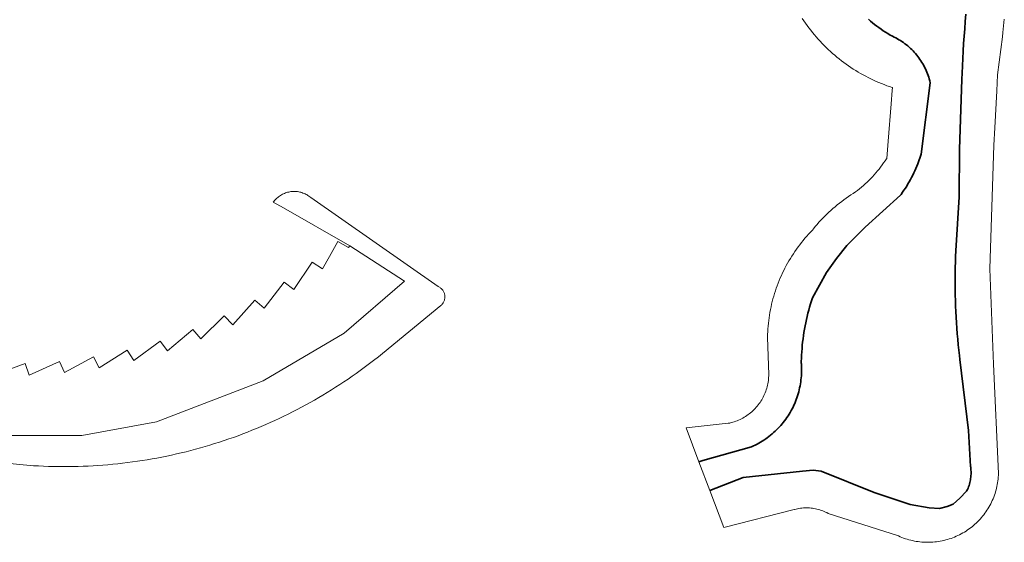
# Model space of a CAD drawing. Extents: x 154222 to 160093, y 456746 to 462495.
# Tile 101 of 256: x 158281 to 158443, y 460627 to 460712. Entities that reach past the tile are written whole.
import ezdxf

# ---------------------------------------------------------------- set-up
doc = ezdxf.new("R2010")
doc.units = 0
doc.header["$LTSCALE"] = 0.75
for name, color, linetype, lineweight in [('B-XX-GK-BESCHOEIING-G', 252, 'GK-BESCHOEIING', 35), ('B-XX-OG-TERREIN_CULTUURSCHEIDING-GV', 252, 'CONTINUOUS', 18), ('B-XX-OG-TERREIN_ERF-GV', 252, 'CONTINUOUS', 18), ('B-XX-OG-WATER_SLOOT-GV', 252, 'CONTINUOUS', 18)]:
    doc.layers.add(name, color=color, linetype=linetype, lineweight=lineweight)
doc.linetypes.add('GK-BESCHOEIING', pattern='A,30,-5,[1,NLCS.SHX,S=1,R=0,X=0,Y=0],-5', length=40)

msp = doc.modelspace()

# ---------------------------------------------------------------- linework, layer by layer
at = {"layer": 'B-XX-GK-BESCHOEIING-G'}
for points in [[(158420.264, 460712.403), (158420.598, 460712.116), (158420.937, 460711.835), (158421.28, 460711.561), (158421.629, 460711.293), (158421.983, 460711.032), (158422.341, 460710.776), (158422.704, 460710.528), (158423.072, 460710.286), (158423.444, 460710.051), (158423.819, 460709.822), (158424.081, 460709.669), (158424.209, 460709.611), (158424.479, 460709.483), (158424.744, 460709.348), (158425.006, 460709.206), (158425.265, 460709.057), (158425.519, 460708.901), (158425.768, 460708.739), (158426.014, 460708.569), (158426.254, 460708.393), (158426.49, 460708.211), (158426.721, 460708.023), (158426.947, 460707.828), (158427.167, 460707.627), (158427.382, 460707.421), (158427.592, 460707.209), (158427.795, 460706.991), (158427.993, 460706.768), (158428.185, 460706.54), (158428.37, 460706.306), (158428.549, 460706.068), (158428.722, 460705.825), (158428.888, 460705.578), (158429.047, 460705.326), (158429.2, 460705.07), (158429.345, 460704.809), (158429.484, 460704.546), (158429.615, 460704.278), (158429.74, 460704.007), (158429.857, 460703.733), (158429.966, 460703.456), (158430.068, 460703.176), (158430.163, 460702.893), (158430.249, 460702.608), (158430.329, 460702.32), (158430.42, 460701.95), (158428.933, 460690.288), (158428.348, 460688.69), (158428.2, 460688.309), (158428.045, 460687.931), (158427.882, 460687.557), (158427.712, 460687.185), (158427.535, 460686.817), (158427.35, 460686.453), (158427.159, 460686.092), (158426.96, 460685.736), (158426.755, 460685.383), (158426.542, 460685.034), (158426.323, 460684.689), (158426.097, 460684.349), (158425.865, 460684.013), (158425.626, 460683.682), (158425.503, 460683.519), (158419.706, 460678.275), (158416.726, 460675.288), (158415, 460673.127), (158413.37, 460670.851), (158411.077, 460666.723), (158410.912, 460666.216), (158410.753, 460665.706), (158410.603, 460665.194), (158410.46, 460664.68), (158410.325, 460664.164), (158410.197, 460663.645), (158410.078, 460663.125), (158409.966, 460662.603), (158409.862, 460662.08), (158409.766, 460661.555), (158409.678, 460661.028), (158409.597, 460660.501), (158409.525, 460659.972), (158409.46, 460659.442), (158409.404, 460658.911), (158409.355, 460658.38), (158409.315, 460657.848), (158409.282, 460657.315), (158409.257, 460656.782), (158409.241, 460656.248), (158409.235, 460655.959), (158409.242, 460655.87), (158409.263, 460655.538), (158409.275, 460655.207), (158409.28, 460654.875), (158409.277, 460654.543), (158409.266, 460654.211), (158409.246, 460653.88), (158409.219, 460653.549), (158409.184, 460653.219), (158409.141, 460652.89), (158409.09, 460652.562), (158409.031, 460652.236), (158408.964, 460651.911), (158408.889, 460651.587), (158408.807, 460651.266), (158408.717, 460650.946), (158408.619, 460650.629), (158408.513, 460650.315), (158408.401, 460650.003), (158408.28, 460649.693), (158408.152, 460649.387), (158408.017, 460649.084), (158407.874, 460648.784), (158407.725, 460648.488), (158407.568, 460648.196), (158407.404, 460647.907), (158407.234, 460647.622), (158407.056, 460647.342), (158406.872, 460647.066), (158406.681, 460646.794), (158406.484, 460646.527), (158406.28, 460646.265), (158406.07, 460646.008), (158405.854, 460645.757), (158405.632, 460645.51), (158405.404, 460645.269), (158405.17, 460645.033), (158404.931, 460644.803), (158404.686, 460644.579), (158404.436, 460644.361), (158404.181, 460644.149), (158403.921, 460643.943), (158403.655, 460643.744), (158403.386, 460643.55), (158403.111, 460643.364), (158402.832, 460643.184), (158402.549, 460643.011), (158402.262, 460642.845), (158401.97, 460642.686), (158401.675, 460642.534), (158401.377, 460642.389), (158401.075, 460642.251), (158393.045, 460640.011), (158392.433, 460639.8)], [(158394.204, 460635.103), (158399.672, 460637.24), (158409.428, 460638.273), (158411.181, 460638.433), (158412.478, 460638.267), (158421.206, 460634.758), (158427.086, 460632.8), (158430.253, 460632.241), (158431.912, 460632.134), (158433.188, 460632.444), (158434.158, 460632.868), (158435.279, 460633.826), (158436.385, 460634.963), (158436.437, 460635.067), (158436.535, 460635.278), (158436.625, 460635.492), (158436.708, 460635.709), (158436.783, 460635.929), (158436.851, 460636.151), (158436.911, 460636.376), (158436.963, 460636.602), (158437.007, 460636.83), (158437.044, 460637.06), (158437.073, 460637.29), (158437.093, 460637.522), (158437.106, 460637.754), (158437.11, 460637.986), (158437.107, 460638.218), (158437.096, 460638.45), (158437.077, 460638.682), (158437.049, 460638.913), (158437.032, 460639.032), (158436.67, 460644.936), (158435.282, 460656.573), (158435.204, 460657.212), (158435.102, 460658.112), (158435.007, 460659.013), (158434.92, 460659.915), (158434.842, 460660.818), (158434.771, 460661.721), (158434.708, 460662.625), (158434.653, 460663.529), (158434.607, 460664.434), (158434.568, 460665.339), (158434.537, 460666.245), (158434.514, 460667.15), (158434.5, 460668.056), (158434.493, 460668.962), (158434.494, 460669.868), (158434.503, 460670.774), (158434.52, 460671.68), (158434.546, 460672.586), (158434.579, 460673.491), (158434.62, 460674.396), (158435.158, 460683.298), (158435.191, 460691.058), (158435.594, 460702.579), (158435.631, 460703.569), (158435.683, 460704.779), (158435.743, 460705.988), (158435.811, 460707.197), (158435.888, 460708.406), (158435.972, 460709.614), (158436.064, 460710.821), (158436.164, 460712.028), (158436.272, 460713.235)]]:
    msp.add_lwpolyline(points, dxfattribs=at)
at = {"layer": 'B-XX-OG-TERREIN_CULTUURSCHEIDING-GV'}
for points in [[(158409.399, 460712.532), (158409.663, 460712.137), (158409.932, 460711.747), (158410.209, 460711.361), (158410.492, 460710.98), (158410.781, 460710.603), (158411.076, 460710.232), (158411.378, 460709.866), (158411.686, 460709.505), (158412, 460709.149), (158412.32, 460708.798), (158412.646, 460708.453), (158412.977, 460708.113), (158413.314, 460707.78), (158413.657, 460707.451), (158414.005, 460707.129), (158414.359, 460706.813), (158414.718, 460706.502), (158415.082, 460706.198), (158415.451, 460705.9), (158415.825, 460705.608), (158416.204, 460705.322), (158416.588, 460705.043), (158416.977, 460704.77), (158417.37, 460704.504), (158417.767, 460704.245), (158418.169, 460703.992), (158418.574, 460703.746), (158418.984, 460703.507), (158419.398, 460703.275), (158419.816, 460703.05), (158420.238, 460702.832), (158420.663, 460702.622), (158421.092, 460702.418), (158421.524, 460702.222), (158421.959, 460702.033), (158422.398, 460701.851), (158422.839, 460701.677), (158423.283, 460701.51), (158423.73, 460701.351), (158424.18, 460701.199), (158424.193, 460701.194), (158424.156, 460700.729), (158423.977, 460698.507), (158423.486, 460692.423), (158423.257, 460689.589), (158423.216, 460689.525), (158422.987, 460689.179), (158422.751, 460688.837), (158422.509, 460688.499), (158422.26, 460688.166), (158422.005, 460687.838), (158421.743, 460687.515), (158421.476, 460687.197), (158421.202, 460686.885), (158420.922, 460686.577), (158420.637, 460686.275), (158420.346, 460685.979), (158420.049, 460685.688), (158419.746, 460685.403), (158419.438, 460685.124), (158419.125, 460684.851), (158418.807, 460684.584), (158418.483, 460684.323), (158418.155, 460684.069), (158417.763, 460683.828), (158417.375, 460683.579), (158416.991, 460683.324), (158416.612, 460683.063), (158416.238, 460682.794), (158415.868, 460682.52), (158415.503, 460682.239), (158415.143, 460681.951), (158414.788, 460681.658), (158414.438, 460681.358), (158414.093, 460681.053), (158413.754, 460680.741), (158413.42, 460680.424), (158413.092, 460680.1), (158412.769, 460679.772), (158412.453, 460679.437), (158412.142, 460679.097), (158411.837, 460678.752), (158411.538, 460678.402), (158411.245, 460678.046), (158411.064, 460677.82), (158410.749, 460677.494), (158410.439, 460677.162), (158410.136, 460676.824), (158409.838, 460676.482), (158409.547, 460676.134), (158409.262, 460675.781), (158408.983, 460675.423), (158408.71, 460675.06), (158408.444, 460674.693), (158408.184, 460674.32), (158407.931, 460673.944), (158407.685, 460673.563), (158407.445, 460673.177), (158407.212, 460672.788), (158406.986, 460672.394), (158406.767, 460671.997), (158406.556, 460671.595), (158406.351, 460671.19), (158406.153, 460670.782), (158405.963, 460670.37), (158405.78, 460669.955), (158405.604, 460669.536), (158405.436, 460669.115), (158405.275, 460668.691), (158405.121, 460668.264), (158404.976, 460667.834), (158404.837, 460667.402), (158404.707, 460666.967), (158404.584, 460666.53), (158404.469, 460666.091), (158404.361, 460665.65), (158404.262, 460665.208), (158404.17, 460664.763), (158404.086, 460664.317), (158404.01, 460663.87), (158403.942, 460663.421), (158403.881, 460662.971), (158403.829, 460662.521), (158403.784, 460662.069), (158403.748, 460661.617), (158403.72, 460661.164), (158403.699, 460660.71), (158403.687, 460660.257), (158403.686, 460660.215), (158403.896, 460654.11), (158403.89, 460653.879), (158403.876, 460653.622), (158403.854, 460653.366), (158403.824, 460653.111), (158403.786, 460652.857), (158403.74, 460652.604), (158403.686, 460652.353), (158403.624, 460652.104), (158403.555, 460651.856), (158403.478, 460651.611), (158403.394, 460651.369), (158403.302, 460651.129), (158403.202, 460650.892), (158403.095, 460650.659), (158402.981, 460650.428), (158402.86, 460650.202), (158402.732, 460649.979), (158402.597, 460649.761), (158402.455, 460649.546), (158402.307, 460649.337), (158402.152, 460649.132), (158401.991, 460648.932), (158401.824, 460648.737), (158401.651, 460648.547), (158401.472, 460648.363), (158401.287, 460648.185), (158401.097, 460648.012), (158400.901, 460647.845), (158400.701, 460647.685), (158400.495, 460647.53), (158400.285, 460647.383), (158400.07, 460647.242), (158399.851, 460647.107), (158399.628, 460646.98), (158399.401, 460646.86), (158399.171, 460646.746), (158398.937, 460646.64), (158398.7, 460646.541), (158398.46, 460646.45), (158398.217, 460646.366), (158397.972, 460646.29), (158397.724, 460646.222), (158397.474, 460646.161), (158397.223, 460646.108), (158390.336, 460645.357), (158392.433, 460639.8), (158393.045, 460640.011), (158401.075, 460642.251), (158401.377, 460642.389), (158401.676, 460642.534), (158401.97, 460642.686), (158402.262, 460642.845), (158402.549, 460643.011), (158402.832, 460643.184), (158403.111, 460643.364), (158403.385, 460643.551), (158403.655, 460643.744), (158403.921, 460643.943), (158404.181, 460644.149), (158404.436, 460644.361), (158404.686, 460644.579), (158404.931, 460644.803), (158405.17, 460645.033), (158405.404, 460645.269), (158405.632, 460645.51), (158405.854, 460645.756), (158406.07, 460646.008), (158406.28, 460646.266), (158406.484, 460646.527), (158406.681, 460646.794), (158406.872, 460647.066), (158407.056, 460647.342), (158407.234, 460647.622), (158407.404, 460647.907), (158407.568, 460648.196), (158407.725, 460648.488), (158407.874, 460648.784), (158408.017, 460649.084), (158408.152, 460649.387), (158408.28, 460649.693), (158408.4, 460650.003), (158408.514, 460650.315), (158408.619, 460650.629), (158408.717, 460650.946), (158408.807, 460651.266), (158408.889, 460651.587), (158408.964, 460651.911), (158409.031, 460652.236), (158409.09, 460652.562), (158409.141, 460652.89), (158409.184, 460653.219), (158409.219, 460653.549), (158409.246, 460653.88), (158409.266, 460654.211), (158409.277, 460654.543), (158409.28, 460654.875), (158409.275, 460655.207), (158409.263, 460655.538), (158409.242, 460655.87), (158409.235, 460655.959), (158409.241, 460656.248), (158409.257, 460656.782), (158409.282, 460657.315), (158409.315, 460657.848), (158409.355, 460658.38), (158409.404, 460658.911), (158409.46, 460659.442), (158409.525, 460659.972), (158409.597, 460660.501), (158409.678, 460661.028), (158409.766, 460661.555), (158409.862, 460662.08), (158409.966, 460662.603), (158410.078, 460663.125), (158410.197, 460663.645), (158410.325, 460664.163), (158410.46, 460664.68), (158410.603, 460665.194), (158410.753, 460665.706), (158410.912, 460666.216), (158411.077, 460666.723), (158413.37, 460670.851), (158415, 460673.127), (158416.725, 460675.288), (158419.706, 460678.275), (158425.503, 460683.519), (158425.626, 460683.682), (158425.865, 460684.013), (158426.097, 460684.349), (158426.323, 460684.689), (158426.542, 460685.034), (158426.755, 460685.383), (158426.96, 460685.736), (158427.159, 460686.092), (158427.35, 460686.453), (158427.535, 460686.817), (158427.712, 460687.185), (158427.882, 460687.557), (158428.045, 460687.931), (158428.2, 460688.309), (158428.348, 460688.69), (158428.933, 460690.288), (158430.42, 460701.95), (158430.329, 460702.32), (158430.249, 460702.608), (158430.163, 460702.893), (158430.068, 460703.176), (158429.966, 460703.456), (158429.856, 460703.733), (158429.74, 460704.007), (158429.615, 460704.278), (158429.484, 460704.546), (158429.345, 460704.81), (158429.2, 460705.07), (158429.047, 460705.326), (158428.888, 460705.578), (158428.722, 460705.825), (158428.549, 460706.068), (158428.37, 460706.306), (158428.185, 460706.54), (158427.993, 460706.768), (158427.795, 460706.991), (158427.592, 460707.209), (158427.382, 460707.421), (158427.167, 460707.628), (158426.947, 460707.828), (158426.721, 460708.023), (158426.49, 460708.211), (158426.254, 460708.394), (158426.014, 460708.569), (158425.768, 460708.739), (158425.519, 460708.901), (158425.265, 460709.057), (158425.006, 460709.206), (158424.744, 460709.348), (158424.479, 460709.483), (158424.209, 460709.611), (158424.081, 460709.669), (158423.819, 460709.822), (158423.444, 460710.051), (158423.072, 460710.286), (158422.704, 460710.528), (158422.341, 460710.777), (158421.983, 460711.032), (158421.629, 460711.293), (158421.28, 460711.561), (158420.937, 460711.835), (158420.598, 460712.116), (158420.264, 460712.402)], [(158436.272, 460713.234), (158436.164, 460712.028), (158436.064, 460710.821), (158435.972, 460709.614), (158435.887, 460708.406), (158435.811, 460707.197), (158435.743, 460705.988), (158435.683, 460704.779), (158435.631, 460703.569), (158435.594, 460702.579), (158435.191, 460691.058), (158435.158, 460683.298), (158434.62, 460674.396), (158434.579, 460673.491), (158434.546, 460672.586), (158434.52, 460671.68), (158434.503, 460670.774), (158434.494, 460669.868), (158434.493, 460668.962), (158434.5, 460668.056), (158434.514, 460667.15), (158434.537, 460666.245), (158434.568, 460665.339), (158434.607, 460664.434), (158434.653, 460663.529), (158434.708, 460662.625), (158434.771, 460661.721), (158434.842, 460660.818), (158434.92, 460659.915), (158435.007, 460659.014), (158435.102, 460658.112), (158435.204, 460657.212), (158435.282, 460656.573), (158436.67, 460644.936), (158437.032, 460639.032), (158437.049, 460638.913), (158437.076, 460638.682), (158437.096, 460638.45), (158437.107, 460638.218), (158437.111, 460637.986), (158437.106, 460637.754), (158437.093, 460637.522), (158437.073, 460637.29), (158437.044, 460637.06), (158437.007, 460636.83), (158436.963, 460636.602), (158436.911, 460636.376), (158436.851, 460636.151), (158436.783, 460635.929), (158436.708, 460635.709), (158436.625, 460635.492), (158436.535, 460635.278), (158436.437, 460635.067), (158436.385, 460634.963), (158435.279, 460633.826), (158434.158, 460632.868), (158433.188, 460632.444), (158431.912, 460632.134), (158430.253, 460632.241), (158427.086, 460632.8), (158421.205, 460634.758), (158412.478, 460638.267), (158411.181, 460638.433), (158409.428, 460638.273), (158399.672, 460637.24), (158394.204, 460635.103), (158396.502, 460629.01), (158408.038, 460631.964), (158408.132, 460631.989), (158408.372, 460632.048), (158408.614, 460632.098), (158408.858, 460632.141), (158409.102, 460632.176), (158409.348, 460632.203), (158409.595, 460632.222), (158409.841, 460632.233), (158410.089, 460632.236), (158410.336, 460632.231), (158410.583, 460632.218), (158410.829, 460632.197), (158411.074, 460632.168), (158411.319, 460632.131), (158411.562, 460632.086), (158411.803, 460632.034), (158412.043, 460631.973), (158412.281, 460631.905), (158412.516, 460631.83), (158412.749, 460631.746), (158412.979, 460631.655), (158413.205, 460631.557), (158413.429, 460631.452), (158413.649, 460631.339), (158425.197, 460627.624), (158425.477, 460627.502), (158425.759, 460627.387), (158426.045, 460627.28), (158426.333, 460627.18), (158426.624, 460627.088), (158426.917, 460627.003), (158427.212, 460626.926), (158427.509, 460626.857), (158427.808, 460626.796), (158428.108, 460626.743), (158428.41, 460626.697), (158428.713, 460626.66), (158429.016, 460626.63), (158429.321, 460626.608), (158429.625, 460626.595), (158429.93, 460626.589), (158430.235, 460626.591), (158430.54, 460626.602), (158430.845, 460626.62), (158431.148, 460626.646), (158431.452, 460626.681), (158431.754, 460626.723), (158432.055, 460626.773), (158432.354, 460626.831), (158432.652, 460626.897), (158432.948, 460626.97), (158433.242, 460627.052), (158433.534, 460627.141), (158433.823, 460627.237), (158434.11, 460627.341), (158434.394, 460627.453), (158434.674, 460627.572), (158434.952, 460627.699), (158435.226, 460627.832), (158435.497, 460627.973), (158435.764, 460628.121), (158436.027, 460628.276), (158436.285, 460628.437), (158436.54, 460628.606), (158436.79, 460628.78), (158437.035, 460628.962), (158437.275, 460629.15), (158437.51, 460629.344), (158437.741, 460629.544), (158437.966, 460629.75), (158438.185, 460629.962), (158438.399, 460630.18), (158438.607, 460630.403), (158438.809, 460630.631), (158439.005, 460630.865), (158439.194, 460631.104), (158439.378, 460631.348), (158439.555, 460631.596), (158439.725, 460631.849), (158439.889, 460632.106), (158440.046, 460632.368), (158440.196, 460632.634), (158440.339, 460632.903), (158440.475, 460633.176), (158440.604, 460633.453), (158440.725, 460633.733), (158440.839, 460634.016), (158440.946, 460634.301), (158441.045, 460634.59), (158441.136, 460634.881), (158441.22, 460635.174), (158441.296, 460635.47), (158441.364, 460635.767), (158441.424, 460636.066), (158441.477, 460636.367), (158441.521, 460636.668), (158441.558, 460636.971), (158441.587, 460637.275), (158441.608, 460637.579), (158441.62, 460637.86), (158440.786, 460655.839), (158440.204, 460671.44), (158440.833, 460691.752), (158440.989, 460694.573), (158441.324, 460700.641), (158441.47, 460703.292), (158442.285, 460709.504), (158442.35, 460710.216), (158442.456, 460711.317), (158442.571, 460712.418)], [(158271.401, 460640.294), (158283.174, 460639.155), (158283.987, 460639.11), (158284.8, 460639.072), (158285.613, 460639.043), (158286.427, 460639.021), (158287.24, 460639.008), (158288.054, 460639.003), (158288.868, 460639.005), (158289.682, 460639.016), (158290.496, 460639.035), (158291.309, 460639.061), (158292.122, 460639.096), (158292.935, 460639.139), (158293.747, 460639.189), (158294.559, 460639.248), (158295.37, 460639.314), (158296.181, 460639.389), (158296.991, 460639.471), (158297.8, 460639.562), (158298.608, 460639.66), (158299.414, 460639.766), (158300.22, 460639.881), (158301.025, 460640.003), (158301.828, 460640.133), (158302.63, 460640.271), (158303.431, 460640.417), (158304.231, 460640.57), (158305.028, 460640.732), (158305.824, 460640.901), (158306.619, 460641.078), (158307.411, 460641.263), (158308.202, 460641.456), (158308.991, 460641.657), (158309.778, 460641.865), (158310.562, 460642.081), (158311.345, 460642.305), (158312.125, 460642.536), (158312.903, 460642.775), (158313.679, 460643.022), (158314.452, 460643.276), (158315.223, 460643.538), (158315.991, 460643.807), (158316.756, 460644.084), (158317.519, 460644.369), (158318.278, 460644.661), (158319.035, 460644.96), (158319.789, 460645.267), (158320.54, 460645.581), (158321.287, 460645.903), (158322.032, 460646.232), (158322.773, 460646.568), (158323.511, 460646.912), (158324.245, 460647.262), (158324.976, 460647.62), (158325.704, 460647.985), (158326.428, 460648.358), (158327.148, 460648.737), (158327.864, 460649.123), (158328.576, 460649.517), (158329.285, 460649.917), (158329.99, 460650.325), (158330.69, 460650.739), (158331.387, 460651.16), (158332.079, 460651.588), (158332.767, 460652.023), (158333.451, 460652.464), (158334.13, 460652.912), (158334.805, 460653.367), (158335.476, 460653.829), (158336.142, 460654.297), (158336.803, 460654.771), (158337.459, 460655.252), (158338.111, 460655.74), (158338.758, 460656.233), (158339.4, 460656.734), (158339.51, 460656.82), (158350.05, 460665.443), (158350.141, 460665.524), (158350.226, 460665.61), (158350.305, 460665.702), (158350.368, 460665.785), (158350.378, 460665.799), (158350.445, 460665.9), (158350.505, 460666.006), (158350.557, 460666.116), (158350.603, 460666.228), (158350.641, 460666.344), (158350.671, 460666.461), (158350.693, 460666.581), (158350.707, 460666.701), (158350.714, 460666.822), (158350.712, 460666.944), (158350.703, 460667.065), (158350.685, 460667.185), (158350.66, 460667.304), (158350.627, 460667.42), (158350.586, 460667.535), (158350.538, 460667.646), (158350.483, 460667.754), (158350.42, 460667.859), (158350.351, 460667.958), (158350.275, 460668.053), (158350.194, 460668.143), (158350.106, 460668.227), (158350.014, 460668.306), (158349.916, 460668.378), (158349.814, 460668.444), (158349.707, 460668.502), (158349.624, 460668.542), (158328.672, 460683.168), (158328.529, 460683.283), (158328.381, 460683.392), (158328.229, 460683.494), (158328.072, 460683.59), (158327.912, 460683.679), (158327.747, 460683.76), (158327.58, 460683.834), (158327.409, 460683.901), (158327.235, 460683.961), (158327.059, 460684.012), (158326.881, 460684.056), (158326.701, 460684.093), (158326.52, 460684.121), (158326.337, 460684.142), (158326.154, 460684.154), (158325.971, 460684.159), (158325.788, 460684.155), (158325.604, 460684.144), (158325.422, 460684.124), (158325.24, 460684.097), (158325.06, 460684.062), (158324.882, 460684.019), (158324.706, 460683.968), (158324.532, 460683.909), (158324.361, 460683.843), (158324.192, 460683.77), (158324.028, 460683.689), (158323.866, 460683.602), (158323.709, 460683.507), (158323.556, 460683.405), (158323.408, 460683.297), (158323.264, 460683.183), (158323.126, 460683.062), (158322.993, 460682.936), (158322.866, 460682.804), (158322.744, 460682.666), (158322.629, 460682.524), (158322.527, 460682.386), (158324.19, 460681.44), (158335.086, 460675.244), (158344.067, 460669.411), (158334.151, 460660.886), (158320.858, 460653.071), (158303.348, 460646.381), (158291.08, 460644.118), (158269.976, 460644.086)]]:
    msp.add_lwpolyline(points, dxfattribs=at)
at = {"layer": 'B-XX-OG-TERREIN_ERF-GV'}
msp.add_lwpolyline([(158269.976, 460644.086), (158291.08, 460644.118), (158303.348, 460646.381), (158320.858, 460653.071), (158334.151, 460660.886), (158344.067, 460669.411), (158335.086, 460675.244), (158334.909, 460674.932), (158333.151, 460675.932), (158331.76, 460673.484), (158330.601, 460671.447), (158328.918, 460672.567), (158325.919, 460668.058), (158324.318, 460669.292), (158321.012, 460665.002), (158319.502, 460666.344), (158315.902, 460662.295), (158314.489, 460663.741), (158310.616, 460659.955), (158309.307, 460661.495), (158305.178, 460657.987), (158303.98, 460659.615), (158299.618, 460656.405), (158298.537, 460658.113), (158293.961, 460655.216), (158293.001, 460656.996), (158288.234, 460654.425), (158287.401, 460656.267), (158282.467, 460654.036), (158281.765, 460655.931), (158276.684, 460654.049)], dxfattribs=at)
at = {"layer": 'B-XX-OG-WATER_SLOOT-GV'}
msp.add_lwpolyline([(158420.264, 460712.402), (158420.598, 460712.116), (158420.937, 460711.835), (158421.28, 460711.561), (158421.629, 460711.293), (158421.983, 460711.032), (158422.341, 460710.777), (158422.704, 460710.528), (158423.072, 460710.286), (158423.444, 460710.051), (158423.819, 460709.822), (158424.081, 460709.669), (158424.209, 460709.611), (158424.479, 460709.483), (158424.744, 460709.348), (158425.006, 460709.206), (158425.265, 460709.057), (158425.519, 460708.901), (158425.768, 460708.739), (158426.014, 460708.569), (158426.254, 460708.394), (158426.49, 460708.211), (158426.721, 460708.023), (158426.947, 460707.828), (158427.167, 460707.628), (158427.382, 460707.421), (158427.592, 460707.209), (158427.795, 460706.991), (158427.993, 460706.768), (158428.185, 460706.54), (158428.37, 460706.306), (158428.549, 460706.068), (158428.722, 460705.825), (158428.888, 460705.578), (158429.047, 460705.326), (158429.2, 460705.07), (158429.345, 460704.81), (158429.484, 460704.546), (158429.615, 460704.278), (158429.74, 460704.007), (158429.856, 460703.733), (158429.966, 460703.456), (158430.068, 460703.176), (158430.163, 460702.893), (158430.249, 460702.608), (158430.329, 460702.32), (158430.42, 460701.95), (158428.933, 460690.288), (158428.348, 460688.69), (158428.2, 460688.309), (158428.045, 460687.931), (158427.882, 460687.557), (158427.712, 460687.185), (158427.535, 460686.817), (158427.35, 460686.453), (158427.159, 460686.092), (158426.96, 460685.736), (158426.755, 460685.383), (158426.542, 460685.034), (158426.323, 460684.689), (158426.097, 460684.349), (158425.865, 460684.013), (158425.626, 460683.682), (158425.503, 460683.519), (158419.706, 460678.275), (158416.725, 460675.288), (158415, 460673.127), (158413.37, 460670.851), (158411.077, 460666.723), (158410.912, 460666.216), (158410.753, 460665.706), (158410.603, 460665.194), (158410.46, 460664.68), (158410.325, 460664.163), (158410.197, 460663.645), (158410.078, 460663.125), (158409.966, 460662.603), (158409.862, 460662.08), (158409.766, 460661.555), (158409.678, 460661.028), (158409.597, 460660.501), (158409.525, 460659.972), (158409.46, 460659.442), (158409.404, 460658.911), (158409.355, 460658.38), (158409.315, 460657.848), (158409.282, 460657.315), (158409.257, 460656.782), (158409.241, 460656.248), (158409.235, 460655.959), (158409.242, 460655.87), (158409.263, 460655.538), (158409.275, 460655.207), (158409.28, 460654.875), (158409.277, 460654.543), (158409.266, 460654.211), (158409.246, 460653.88), (158409.219, 460653.549), (158409.184, 460653.219), (158409.141, 460652.89), (158409.09, 460652.562), (158409.031, 460652.236), (158408.964, 460651.911), (158408.889, 460651.587), (158408.807, 460651.266), (158408.717, 460650.946), (158408.619, 460650.629), (158408.514, 460650.315), (158408.4, 460650.003), (158408.28, 460649.693), (158408.152, 460649.387), (158408.017, 460649.084), (158407.874, 460648.784), (158407.725, 460648.488), (158407.568, 460648.196), (158407.404, 460647.907), (158407.234, 460647.622), (158407.056, 460647.342), (158406.872, 460647.066), (158406.681, 460646.794), (158406.484, 460646.527), (158406.28, 460646.266), (158406.07, 460646.008), (158405.854, 460645.756), (158405.632, 460645.51), (158405.404, 460645.269), (158405.17, 460645.033), (158404.931, 460644.803), (158404.686, 460644.579), (158404.436, 460644.361), (158404.181, 460644.149), (158403.921, 460643.943), (158403.655, 460643.744), (158403.385, 460643.551), (158403.111, 460643.364), (158402.832, 460643.184), (158402.549, 460643.011), (158402.262, 460642.845), (158401.97, 460642.686), (158401.676, 460642.534), (158401.377, 460642.389), (158401.075, 460642.251), (158393.045, 460640.011), (158392.433, 460639.8), (158394.204, 460635.103), (158399.672, 460637.24), (158409.428, 460638.273), (158411.181, 460638.433), (158412.478, 460638.267), (158421.205, 460634.758), (158427.086, 460632.8), (158430.253, 460632.241), (158431.912, 460632.134), (158433.188, 460632.444), (158434.158, 460632.868), (158435.279, 460633.826), (158436.385, 460634.963), (158436.437, 460635.067), (158436.535, 460635.278), (158436.625, 460635.492), (158436.708, 460635.709), (158436.783, 460635.929), (158436.851, 460636.151), (158436.911, 460636.376), (158436.963, 460636.602), (158437.007, 460636.83), (158437.044, 460637.06), (158437.073, 460637.29), (158437.093, 460637.522), (158437.106, 460637.754), (158437.111, 460637.986), (158437.107, 460638.218), (158437.096, 460638.45), (158437.076, 460638.682), (158437.049, 460638.913), (158437.032, 460639.032), (158436.67, 460644.936), (158435.282, 460656.573), (158435.204, 460657.212), (158435.102, 460658.112), (158435.007, 460659.014), (158434.92, 460659.915), (158434.842, 460660.818), (158434.771, 460661.721), (158434.708, 460662.625), (158434.653, 460663.529), (158434.607, 460664.434), (158434.568, 460665.339), (158434.537, 460666.245), (158434.514, 460667.15), (158434.5, 460668.056), (158434.493, 460668.962), (158434.494, 460669.868), (158434.503, 460670.774), (158434.52, 460671.68), (158434.546, 460672.586), (158434.579, 460673.491), (158434.62, 460674.396), (158435.158, 460683.298), (158435.191, 460691.058), (158435.594, 460702.579), (158435.631, 460703.569), (158435.683, 460704.779), (158435.743, 460705.988), (158435.811, 460707.197), (158435.887, 460708.406), (158435.972, 460709.614), (158436.064, 460710.821), (158436.164, 460712.028), (158436.272, 460713.234)], dxfattribs=at)

doc.saveas('drawing.dxf')
